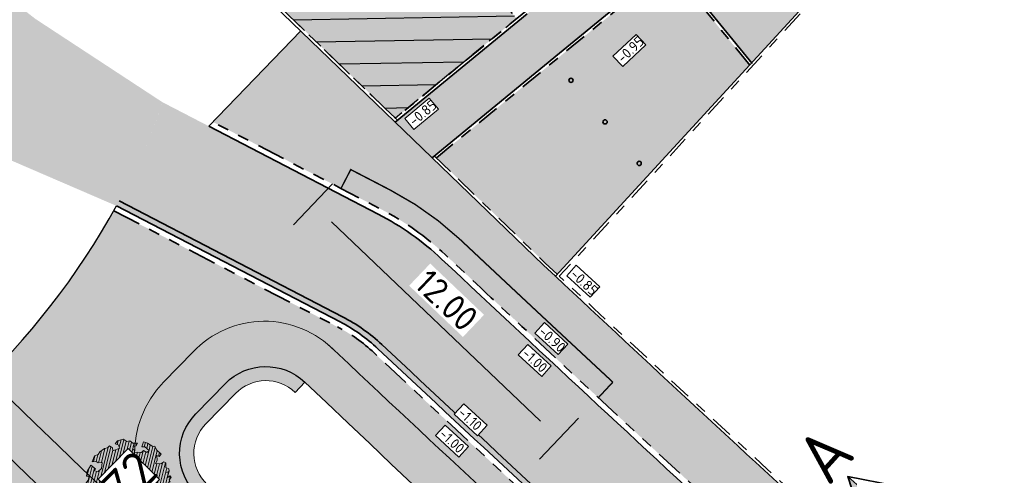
# Model space of a CAD drawing. Header units: metres. Extents: x 104013 to 108981, y 427946 to 428479.
# Tile 5 of 256: x 104365 to 104399, y 428241 to 428257. Entities that reach past the tile are written whole.
import ezdxf

# ---------------------------------------------------------------- set-up
doc = ezdxf.new("R2010")
doc.units = ezdxf.units.M
for name, pattern in [('DASHDOT', [1, 0.5, -0.25, 0, -0.25]), ('DASHED', [0.75, 0.5, -0.25]), ('VH-OPSLUITBAND', [10, 4, -2, 2, -2]), ('VH-TROTTOIRBAND', [15, 5, -2, 2, -2, 2, -2])]:
    doc.linetypes.add(name, pattern=pattern)
doc.layers.get('DefPoints').update_dxf_attribs({"color": 211, "lineweight": 18})
for name, color, linetype, true_color in [('_BUURTONTSLUITINGSWEG', 30, 'Continuous', 0xff7f00), ('_ERFTOEGANGSWEG', 2, 'Continuous', 0xffff00), ('N-WE-VH-RITTERTEGEL', 7, 'Continuous', 0xa5cd98), ('N-WE-VH-VERHARDING-AP_RIJBAAN-ELEMENT', 7, 'Continuous', 0x7f4f3f), ('N-WE-VH-VERHARDING-AP_VOETPAD (TEGELS)', 7, 'Continuous', 0xdbdbdb)]:
    doc.layers.add(name, color=color, linetype=linetype, true_color=true_color)
for name, color, linetype, lineweight in [('B-XX-AL-M', 10, 'Continuous', 18), ('N-WE-GR-BOOM-S (Alnus glutinosa)', 152, 'Continuous', 0), ('N-WE-GR-GRAS_NATUURLIJKE OEVER-V', 170, 'Continuous', 18), ('N-WE-GR-SOORTAANDUIDING-T25 (BOMEN)', 7, 'Continuous', 0), ('N-WE-GW-HOOGTE_AFWERKHOOGTE-T25', 7, 'Continuous', 0), ('N-WE-GW-WATERGANG-G', 90, 'Continuous', 18), ('N-WE-IE-MEUBILAIR_WEGMEUBILAIR_HUISVUIL_OPSTELPLAATS-S', 7, 'Continuous', 25), ('N-WE-KL-ET_KAST-S', 10, 'Continuous', 25), ('N-WE-VH-GOOT-G', 170, 'Continuous', 35), ('N-WE-VH-KANTOPSLUITING_OPSLUITBAND-G', 150, 'VH-OPSLUITBAND', 35), ('N-WE-VH-KANTOPSLUITING_TROTTOIRBAND-G', 210, 'VH-TROTTOIRBAND', 35), ('N-WE-VH-VERHARDING-G', 7, 'Continuous', 35), ('X-XX-AL-VERWIJZING_DOORSNEDE-S', 7, 'Continuous', 35)]:
    doc.layers.add(name, color=color, linetype=linetype, lineweight=lineweight)
doc.layers.add('N-WE-GR-GRAS_KRUIDENRIJK-V', color=7, linetype='Continuous', lineweight=18, true_color=0xa5cd98)
doc.layers.add('N-WE-VH-VERHARDING_HALFVERHARDING-V', color=7, linetype='Continuous', lineweight=18, true_color=0xd7aa8c)
doc.layers.add('N-XX-OG-WATER_SLOOT-GV', color=160, linetype='Continuous')
doc.styles.add('NLCS-ISO-M200-T25', font='NLCS-ISO.ttf', dxfattribs={"height": 0.5})
doc.styles.add('NLCS-ISO-M200-T35', font='NLCS-ISO.ttf', dxfattribs={"height": 0.7000000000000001})
doc.styles.add('NLCS-ISO-M500-T18', font='NLCS-ISO.ttf', dxfattribs={"height": 0.9})
doc.styles.add('NLCS-ISO-M500-T25', font='NLCS-ISO.ttf', dxfattribs={"height": 1.25})
doc.dimstyles.new('NLCS-M500-T18-PIJL_L2_H1', dxfattribs={"dimscale": 0.5, "dimtxt": 0.9, "dimasz": 1.8, "dimexe": 2, "dimexo": 2, "dimgap": 0.7, "dimtad": 1, "dimzin": 0, "dimdsep": 46, "dimtxsty": 'NLCS-ISO-M500-T18', "dimcen": 2.5, "dimdle": 2, "dimclrd": 256, "dimclre": 256, "dimclrt": 10, "dimadec": 1, "dimazin": 0, "dimtfac": 1, "dimtofl": 0, "dimtmove": 0, "dimatfit": 3, "dimfxl": 2, "dimfxlon": 1, "dimtfill": 1, "dimtfillclr": 256, "dimtolj": 1, "dimtzin": 0, "dimlwd": -1, "dimlwe": -1, "dimarcsym": 0})

# ---------------------------------------------------------------- blocks, each defined once
blk = doc.blocks.new('*U761')
at = {"linetype": 'DASHDOT', "ltscale": 0.1}
h = blk.add_hatch(color=256, dxfattribs=at)
h.paths.add_polyline_path([(9.441765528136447, 12.03374198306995), (9.642638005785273, 11.42106216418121), (9.701060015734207, 11.42887731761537), (9.88751229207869, 11.6399049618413)])
h.paths.add_polyline_path([(9.642638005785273, 11.42106216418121), (9.656580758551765, 11.37853546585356), (9.701060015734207, 11.42887731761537)])
h = blk.add_hatch(color=256, dxfattribs=at)
h.paths.add_polyline_path([(-0.6686201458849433, 0.5907555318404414), (-0.467747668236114, -0.0219242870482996), (-0.409325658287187, -0.01410913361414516), (-0.2228733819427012, 0.1969185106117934)])
h.paths.add_polyline_path([(-0.467747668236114, -0.0219242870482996), (-0.4538049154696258, -0.06445098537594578), (-0.409325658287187, -0.01410913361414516)])
at = {"linetype": 'DASHDOT', "ltscale": 0.8}
blk.add_line((-0.2309315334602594, -0.2613694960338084), (10.34131720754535, 11.70435594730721), dxfattribs=at)
for points in [[(10.3332590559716, 11.24606794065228), (9.441765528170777, 12.03374198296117), (9.656580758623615, 11.37853546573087)], [(10.3332590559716, 11.24606794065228), (9.441765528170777, 12.03374198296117), (10.11844382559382, 11.90127445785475)], [(9.656580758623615, 11.37853546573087), (10.11844382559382, 11.90127445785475)], [(0.2228733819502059, -0.1969185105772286), (-0.6686201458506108, 0.5907555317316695), (-0.4538049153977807, -0.06445098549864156)], [(0.2228733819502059, -0.1969185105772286), (-0.6686201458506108, 0.5907555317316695), (0.008058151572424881, 0.4582880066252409)], [(-0.4538049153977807, -0.06445098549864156), (0.008058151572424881, 0.4582880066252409)]]:
    blk.add_lwpolyline(points)
at = {"linetype": 'DASHDOT', "ltscale": 0.1, "style": 'NLCS-ISO-M200-T35'}
for p in [(9.171153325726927, 11.88592353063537), (-0.9392323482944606, 0.4429370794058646)]:
    blk.add_text('A', height=0.7, rotation=47.86408635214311, dxfattribs=at).set_placement(p)
blk = doc.blocks.new('SGR-BOOM_06')
h = blk.add_hatch()
h.set_pattern_fill('ANSI31', color=256, scale=0.1)
h.set_pattern_definition([(45, (0, 0), (-0.2245064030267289, 0.2245064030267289), [])])
h.paths.add_polyline_path([(4.667437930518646, 1.425137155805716), (4.711079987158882, 1.886434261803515), (4.499534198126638, 1.969671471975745), (4.163754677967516, 2.63975395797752), (3.828442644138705, 3.012677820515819), (3.373874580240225, 2.603955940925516), (3.662895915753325, 2.430909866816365), (3.914056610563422, 1.801765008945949), (3.537384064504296, 1.718488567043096), (3.327180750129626, 2.136095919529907), (2.991451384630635, 2.054186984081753), (2.657064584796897, 2.305283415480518), (2.238064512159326, 2.514066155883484), (2.446864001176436, 2.681947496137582), (2.321287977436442, 2.931693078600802), (2.530081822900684, 3.184190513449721), (2.865825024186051, 3.05865353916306), (3.159240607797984, 3.226540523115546), (2.69792684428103, 3.519936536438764), (2.530031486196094, 3.938911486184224), (2.197017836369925, 4.064448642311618), (1.94450365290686, 4.524361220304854), (1.273022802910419, 4.692183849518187), (0.8554126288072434, 4.524288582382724), (1.107912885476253, 4.273186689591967), (1.064270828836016, 3.811889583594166), (0.2276521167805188, 3.979701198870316), (0.3518243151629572, 4.315444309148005), (0.1839317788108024, 4.692111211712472), (-0.1504327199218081, 4.608837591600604), (-0.4861730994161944, 4.692066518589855), (-1.154910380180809, 4.649713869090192), (-1.49063410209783, 4.483188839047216), (-1.95193375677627, 4.56504461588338), (-2.538756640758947, 4.105076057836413), (-2.119756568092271, 3.896293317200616), (-1.994180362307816, 3.643818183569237), (-1.575180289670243, 3.43503544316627), (-1.994130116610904, 2.890461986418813), (-2.538667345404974, 2.766231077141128), (-2.915367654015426, 3.099211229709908), (-2.619546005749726, 3.216664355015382), (-2.873110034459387, 3.855299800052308), (-3.627802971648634, 3.4348985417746), (-4.004453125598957, 3.015887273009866), (-3.794266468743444, 2.84803387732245), (-4.004419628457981, 2.513649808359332), (-4.42475935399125, 2.345754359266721), (-4.716801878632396, 2.053672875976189), (-5.01017267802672, 1.214316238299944), (-3.88011881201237, 0.9209648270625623), (-3.712226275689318, 0.5442979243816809), (-4.004271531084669, 0.2931597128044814), (-4.506508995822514, 0.2931262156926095), (-4.602327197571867, 0.5555981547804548), (-5.093368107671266, 0.3763383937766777), (-4.757596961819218, -0.1681847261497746), (-4.925450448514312, -0.3770066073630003), (-4.716628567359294, -0.5448600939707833), (-4.88446521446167, -1.006165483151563), (-4.532341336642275, -1.182198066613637), (-4.716561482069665, -1.550699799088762), (-4.424496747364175, -1.591623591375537), (-4.292786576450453, -1.70719043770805), (-4.61907625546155, -2.106831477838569), (-3.920821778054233, -2.682045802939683), (-3.668355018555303, -2.430910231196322), (-3.459575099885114, -1.969602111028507), (-3.627456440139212, -1.760802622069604), (-3.418684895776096, -1.173935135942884), (-3.123882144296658, -1.341782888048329), (-2.788119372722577, -1.760746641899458), (-2.496040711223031, -2.010481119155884), (-2.788049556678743, -2.807529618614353), (-3.418567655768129, -2.931766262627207), (-3.668290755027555, -3.394441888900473), (-3.332530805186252, -3.771097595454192), (-2.831649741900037, -3.896623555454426), (-2.768861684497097, -4.022178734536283), (-2.70607362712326, -4.147733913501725), (-2.328058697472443, -3.728722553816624), (-1.825821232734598, -3.728689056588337), (-1.574691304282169, -3.89653972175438), (-1.698860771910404, -4.273226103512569), (-1.6988383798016, -4.608960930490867), (-1.154284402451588, -4.735848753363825), (-0.6097418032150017, -4.692139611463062), (-0.4855303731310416, -4.944614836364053), (-0.2330665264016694, -4.64980644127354), (0.1012924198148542, -4.483281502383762), (-0.05880460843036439, -4.006538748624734), (0.2691206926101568, -3.89641674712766), (0.7727313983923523, -4.023307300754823), (0.8560217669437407, -4.608790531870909), (1.149445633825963, -4.565098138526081), (1.441519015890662, -4.735675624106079), (2.070647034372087, -4.232031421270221), (2.365446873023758, -4.356206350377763), (2.321760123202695, -4.14739857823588), (2.657483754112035, -3.979508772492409), (2.406348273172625, -3.728406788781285), (2.112915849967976, -3.643810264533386), (2.574182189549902, -3.226158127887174), (2.615108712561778, -2.97503666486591), (3.159645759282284, -2.848076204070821), (3.537702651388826, -3.058226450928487), (3.787439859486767, -2.807091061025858), (3.770391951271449, -2.632754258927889), (4.123163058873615, -2.632730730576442), (4.123146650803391, -2.386717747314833), (4.458873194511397, -2.262500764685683), (4.458859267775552, -2.05369007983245), (4.082181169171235, -2.053715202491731), (4.543444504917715, -1.591025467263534), (4.250006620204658, -1.424542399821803), (4.626693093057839, -1.550076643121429), (4.752232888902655, -1.256641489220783), (4.54339981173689, -0.9209205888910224), (4.835431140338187, -0.4609716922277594), (4.667549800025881, -0.252172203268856), (4.249928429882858, -0.2522000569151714), (3.746303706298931, 0.08486595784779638), (4.082024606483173, 0.2936990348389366), (4.375415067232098, 0.8382641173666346), (4.543299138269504, 0.5885213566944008), (4.876296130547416, 0.7127381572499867)])
h.paths.add_polyline_path([(0.1499999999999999, 0, -1), (-0.1499999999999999, 0, -1)], flags=16)
at = {"linetype": 'Continuous', "flags": 128}
blk.add_lwpolyline([(2.697926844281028, 3.519936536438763), (2.530031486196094, 3.938911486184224), (2.197017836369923, 4.064448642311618), (1.94450365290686, 4.524361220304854), (1.273022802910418, 4.692183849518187), (0.8554126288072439, 4.524288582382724), (1.107912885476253, 4.273186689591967), (1.064270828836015, 3.811889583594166), (0.2276521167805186, 3.979701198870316), (0.3518243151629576, 4.315444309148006), (0.1839317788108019, 4.692111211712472), (-0.1504327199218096, 4.608837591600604), (-0.4861730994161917, 4.692066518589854), (-1.154910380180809, 4.649713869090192), (-1.490634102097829, 4.483188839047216), (-1.95193375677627, 4.56504461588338), (-2.538756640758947, 4.105076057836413), (-2.119756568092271, 3.896293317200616), (-1.994180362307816, 3.643818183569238), (-1.575180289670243, 3.435035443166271), (-1.994130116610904, 2.890461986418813), (-2.538667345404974, 2.766231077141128), (-2.915367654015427, 3.099211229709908), (-2.619546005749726, 3.216664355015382), (-2.873110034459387, 3.855299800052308), (-3.627802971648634, 3.434898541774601), (-4.004453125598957, 3.015887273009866), (-3.794266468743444, 2.84803387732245), (-4.004419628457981, 2.513649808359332), (-4.424759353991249, 2.345754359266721), (-4.716801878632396, 2.05367287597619), (-5.01017267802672, 1.214316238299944), (-3.88011881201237, 0.9209648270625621), (-3.712226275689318, 0.5442979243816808), (-4.004271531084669, 0.2931597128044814), (-4.506508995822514, 0.2931262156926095), (-4.602327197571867, 0.5555981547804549), (-5.093368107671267, 0.3763383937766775), (-4.757596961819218, -0.1681847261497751), (-4.925450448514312, -0.3770066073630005), (-4.716628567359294, -0.544860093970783), (-4.88446521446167, -1.006165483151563), (-4.532341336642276, -1.182198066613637), (-4.716561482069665, -1.550699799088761), (-4.424496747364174, -1.591623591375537), (-4.292786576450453, -1.70719043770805), (-4.61907625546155, -2.106831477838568), (-3.920821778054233, -2.682045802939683), (-3.668355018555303, -2.430910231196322), (-3.459575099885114, -1.969602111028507), (-3.627456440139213, -1.760802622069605), (-3.418684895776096, -1.173935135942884), (-3.123882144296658, -1.341782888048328), (-2.788119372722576, -1.760746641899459), (-2.496040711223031, -2.010481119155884), (-2.788049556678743, -2.807529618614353), (-3.418567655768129, -2.931766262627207), (-3.668290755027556, -3.394441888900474), (-3.332530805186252, -3.771097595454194), (-2.831649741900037, -3.896623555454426), (-2.768861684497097, -4.022178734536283), (-2.70607362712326, -4.147733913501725), (-2.328058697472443, -3.728722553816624), (-1.825821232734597, -3.728689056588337), (-1.574691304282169, -3.89653972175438), (-1.698860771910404, -4.27322610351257), (-1.6988383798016, -4.608960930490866), (-1.154284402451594, -4.735848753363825), (-0.6097418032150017, -4.692139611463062), (-0.4855303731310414, -4.944614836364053), (-0.2330665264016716, -4.64980644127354), (0.1012924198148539, -4.483281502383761), (-0.05880460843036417, -4.006538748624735), (0.2691206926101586, -3.89641674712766), (0.7727313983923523, -4.023307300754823), (0.8560217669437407, -4.608790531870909), (1.149445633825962, -4.565098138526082), (1.441519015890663, -4.735675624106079), (2.070647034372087, -4.232031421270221), (2.365446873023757, -4.356206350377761), (2.321760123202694, -4.14739857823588), (2.657483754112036, -3.979508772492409), (2.406348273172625, -3.728406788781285), (2.112915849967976, -3.643810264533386), (2.574182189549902, -3.226158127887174), (2.615108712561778, -2.975036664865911), (3.159645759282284, -2.848076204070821), (3.537702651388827, -3.058226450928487), (3.787439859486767, -2.807091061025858), (3.770391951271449, -2.632754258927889), (4.123163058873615, -2.632730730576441), (4.123146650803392, -2.386717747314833), (4.458873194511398, -2.262500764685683), (4.458859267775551, -2.05369007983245), (4.082181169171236, -2.05371520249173), (4.543444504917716, -1.591025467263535), (4.250006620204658, -1.424542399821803), (4.626693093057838, -1.550076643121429), (4.752232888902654, -1.256641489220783), (4.54339981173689, -0.9209205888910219), (4.835431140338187, -0.4609716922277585), (4.667549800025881, -0.2521722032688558), (4.249928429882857, -0.2522000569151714), (3.746303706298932, 0.08486595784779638), (4.082024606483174, 0.2936990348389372), (4.375415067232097, 0.8382641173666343), (4.543299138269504, 0.5885213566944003), (4.876296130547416, 0.7127381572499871), (4.667437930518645, 1.425137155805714), (4.711079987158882, 1.886434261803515), (4.499534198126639, 1.969671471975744), (4.163754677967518, 2.639753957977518), (3.828442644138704, 3.012677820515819), (3.373874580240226, 2.603955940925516), (3.662895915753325, 2.430909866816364), (3.914056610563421, 1.801765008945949), (3.537384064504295, 1.718488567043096), (3.327180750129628, 2.136095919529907), (2.991451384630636, 2.054186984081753), (2.657064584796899, 2.305283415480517), (2.238064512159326, 2.514066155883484), (2.446864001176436, 2.681947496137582), (2.321287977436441, 2.931693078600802), (2.530081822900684, 3.184190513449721), (2.865825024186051, 3.05865353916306), (3.159240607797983, 3.226540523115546)], close=True, dxfattribs=at)
blk.add_circle((0, 0), 0.15)
blk = doc.blocks.new('N-SIE-CONTAINER_HUISVUIL_OPSTELPLAATS')
h = blk.add_hatch(color=256)
h.dxf.hatch_style = 1
h.paths.add_polyline_path([(0.2700000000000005, 0.4487500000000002), (0.2900000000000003, 0.4437500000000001), (0.2975000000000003, 0.4737500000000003), (0.2975000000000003, 0.5037499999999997), (0.2725000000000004, 0.5037500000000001), (0.2525000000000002, 0.4962500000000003), (0.2475000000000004, 0.4812500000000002), (0.2675000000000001, 0.4787500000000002), (-0.3641666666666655, 0.4787499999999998), (-0.3074999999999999, 0.4687499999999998), (-0.2149999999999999, -0.5337500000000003), (0.07750000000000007, -0.5037500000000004), (0.1200000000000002, -0.5687500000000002), (0.1625, -0.59875), (0.2175000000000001, -0.58125), (0.2425000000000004, -0.5137500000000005), (0.24, -0.4537500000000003), (0.1950000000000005, -0.41625)])
blk = doc.blocks.new('*D2853')
at = {"layer": 'B-XX-AL-M', "transparency": 16777216}
for p, q in [((104375.7398705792, 428251.2161453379), (104374.3598638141, 428249.7685330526)), ((104375.701292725, 428249.871336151), (104383.0841153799, 428242.8333016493)), ((104384.4255442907, 428242.9361047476), (104383.0455375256, 428241.4884924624))]:
    blk.add_line(p, q, dxfattribs=at)
for points in [[(104375.8047932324, 428249.9799070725), (104375.5977922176, 428249.7627652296), (104375.0498671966, 428250.4923391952)], [(104383.1876158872, 428242.9418725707), (104382.9806148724, 428242.7247307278), (104383.7355409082, 428242.212298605)]]:
    blk.add_solid(points, dxfattribs=at)
at = {"layer": 'DefPoints', "color": 0, "transparency": 16777216}
for p in [(104377.1249504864, 428252.6690792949), (104385.8106241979, 428244.3890387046), (104383.7355409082, 428242.212298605)]:
    blk.add_point(p, dxfattribs=at)
at = {"layer": 'B-XX-AL-M', "color": 10, "transparency": 16777216, "insert": (104379.7655573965, 428247.1021466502), "char_height": 0.9, "attachment_point": 5, "rotation": 316.3696233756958, "style": 'NLCS-ISO-M500-T18', "bg_fill": 3, "box_fill_scale": 1.1, "bg_fill_color": 256, "bg_fill_true_color": 13158600, "bg_fill_transparency": 0}
blk.add_mtext('\\A1;12.00', dxfattribs=at)

msp = doc.modelspace()

# ---------------------------------------------------------------- hatches: boundary and pattern name
at = {"layer": '_BUURTONTSLUITINGSWEG'}
h = msp.add_hatch(color=256, dxfattribs=at)
h.dxf.hatch_style = 1
edge = h.paths.add_edge_path()
edge.add_line((104363.341, 428252.492), (104359.4821235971, 428254.9037977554))
edge.add_line((104359.4821235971, 428254.9037977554), (104360.3155, 428256.4455))
edge.add_line((104360.3155, 428256.4455), (104360.837, 428257.858))
edge.add_line((104360.837, 428257.858), (104361.089, 428259.032))
edge.add_line((104361.089, 428259.032), (104361.2135, 428260.5505))
edge.add_line((104361.2135, 428260.5505), (104361.17, 428262.35))
edge.add_line((104361.17, 428262.35), (104361.793, 428262.366))
edge.add_line((104361.793, 428262.366), (104361.969, 428261.648))
edge.add_line((104361.969, 428261.648), (104362.512, 428260.182))
edge.add_line((104362.512, 428260.182), (104363.353, 428258.831))
edge.add_line((104363.353, 428258.831), (104364.411, 428257.687))
edge.add_line((104364.411, 428257.687), (104365.2355, 428257.0455))
edge.add_line((104365.2355, 428257.0455), (104369.724, 428254.102))
edge.add_arc((104351.4942982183, 428259.9055188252), 19.1312011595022, 330.3171272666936, 342.3408598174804, ccw=False)
edge.add_line((104368.115095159, 428250.431767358), (104363.341, 428252.492))
h = msp.add_hatch(color=256, dxfattribs=at)
h.dxf.hatch_style = 1
edge = h.paths.add_edge_path()
edge.add_arc((104372.7463239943, 428241.2686277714), 9.99999999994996, 46.80964285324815, 63.0811105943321)
edge.add_line((104377.2736109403, 428250.1851109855), (104377.2737918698, 428250.1854596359))
edge.add_line((104377.2737918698, 428250.1854596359), (104371.3643410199, 428253.2521262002))
edge.add_line((104371.3643410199, 428253.2521262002), (104369.724, 428254.102))
edge.add_arc((104352.0770398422, 428259.6855988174), 18.50923495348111, 330.0144187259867, 342.4423316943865, ccw=False)
edge.add_line((104368.1088359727, 428250.4350155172), (104371.6030234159, 428248.6217323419))
edge.add_line((104371.6030234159, 428248.6217323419), (104376.0003818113, 428246.3397551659))
edge.add_arc((104373.2366984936, 428241.0141514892), 6.000000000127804, 46.828983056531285, 62.57327244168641, ccw=False)
edge.add_arc((105450.9234145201, 429389.797910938), 1569.154844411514, 226.8289830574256, 227.4739712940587)
edge.add_line((104390.2923115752, 428233.3773173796), (104392.8419276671, 428236.2629859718))
edge.add_arc((105450.9234142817, 429389.7979106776), 1565.304844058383, 226.8096428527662, 227.4713539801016, ccw=False)
edge = h.paths.add_edge_path()
edge.add_line((104392.8419276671, 428236.2629859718), (104390.2923115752, 428233.3773173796))
edge.add_arc((105450.9234145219, 429389.7979109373), 1569.154844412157, 227.4739712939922, 227.916381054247)
edge.add_arc((105113.7162214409, 429019.9447252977), 1068.663356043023, 228.0441584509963, 228.9791534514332)
edge.add_line((104412.316575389, 428213.6693969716), (104413.0714050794, 428213.01337143))
edge.add_line((104413.0714050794, 428213.01337143), (104415.5955699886, 428215.9204475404))
edge.add_line((104415.5955699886, 428215.9204475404), (104414.840793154, 428216.5764293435))
edge.add_arc((105113.7162214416, 429019.9447252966), 1064.813356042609, 228.0443893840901, 228.9789632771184, ccw=False)
edge.add_arc((105450.9234142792, 429389.7979106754), 1565.304844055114, 227.4713539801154, 227.9162238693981, ccw=False)
at = {"layer": '_ERFTOEGANGSWEG'}
h = msp.add_hatch(color=256, dxfattribs=at)
h.dxf.hatch_style = 1
edge = h.paths.add_edge_path()
edge.add_line((104436.3450633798, 428262.9079159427), (104453.8617258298, 428278.0132625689))
edge.add_line((104453.8617258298, 428278.0132625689), (104455.17456493, 428280.2020775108))
edge.add_arc((104456.0330420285, 428279.6892256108), 1.000000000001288, 74.195173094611, 149.1460192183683, ccw=False)
edge.add_line((104456.305403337, 428280.6514206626), (104461.1157569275, 428279.289790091))
edge.add_arc((104460.843395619, 428278.3275950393), 0.99999999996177, 37.437089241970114, 74.19517309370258, ccw=False)
edge.add_line((104461.6374169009, 428278.9354849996), (104463.4384685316, 428276.5829649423))
edge.add_line((104463.4384685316, 428276.5829649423), (104471.5484111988, 428265.9898189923))
edge.add_line((104471.5484111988, 428265.9898189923), (104476.2331367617, 428269.5763697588))
edge.add_line((104476.2331367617, 428269.5763697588), (104466.3853194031, 428282.4395145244))
edge.add_line((104466.3853194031, 428282.4395145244), (104465.7996617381, 428283.133351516))
edge.add_arc((104504.0079192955, 428315.3843833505), 49.99999999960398, 217.4370892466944, 220.1672227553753, ccw=False)
edge.add_line((104464.3068552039, 428284.9898853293), (104463.7598348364, 428285.704399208))
edge.add_line((104463.7598348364, 428285.704399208), (104455.0482441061, 428297.0834133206))
edge.add_line((104455.0482441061, 428297.0834133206), (104441.1043317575, 428290.7954400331))
edge.add_line((104441.1043317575, 428290.7954400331), (104418.0673779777, 428286.3374155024))
edge.add_line((104418.0673779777, 428286.3374155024), (104386.5149176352, 428260.4308904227))
edge.add_line((104386.5149176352, 428260.4308904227), (104387.8882502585, 428258.7456422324))
edge.add_line((104387.8882502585, 428258.7456422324), (104389.737738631, 428256.4760923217))
edge.add_line((104389.737738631, 428256.4760923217), (104390.5393215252, 428255.4924514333))
edge.add_line((104390.5393215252, 428255.4924514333), (104393.2996709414, 428258.4970505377))
edge.add_line((104393.2996709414, 428258.4970505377), (104419.0484094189, 428279.6383603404))
edge.add_line((104419.0484094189, 428279.6383603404), (104435.2138626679, 428263.5598075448))
edge.add_line((104435.2138626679, 428263.5598075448), (104436.3450633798, 428262.9079159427))
edge = h.paths.add_edge_path(flags=16)
edge.add_line((104435.8264012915, 428264.3609792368), (104419.1125894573, 428280.9849428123))
edge.add_line((104419.1125894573, 428280.9849428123), (104392.6107995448, 428259.225331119))
edge.add_line((104392.6107995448, 428259.225331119), (104390.9264188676, 428257.3919079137))
edge.add_line((104390.9264188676, 428257.3919079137), (104388.3186268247, 428260.5919897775))
edge.add_line((104388.3186268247, 428260.5919897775), (104418.5061260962, 428285.4037682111))
edge.add_line((104418.5061260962, 428285.4037682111), (104441.4089668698, 428289.835839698))
edge.add_line((104441.4089668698, 428289.835839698), (104454.7363396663, 428295.8457859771))
edge.add_line((104454.7363396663, 428295.8457859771), (104457.3186609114, 428292.4727774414))
edge.add_line((104457.3186609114, 428292.4727774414), (104463.5128339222, 428284.3819953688))
edge.add_arc((104504.0079192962, 428315.3843833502), 50.99999999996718, 217.4370892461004, 220.1672227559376)
edge.add_line((104465.0354965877, 428282.4883308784), (104465.6057837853, 428281.8127034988))
edge.add_line((104465.6057837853, 428281.8127034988), (104474.8314156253, 428269.7622527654))
edge.add_line((104474.8314156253, 428269.7622527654), (104471.7347050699, 428267.3915179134))
edge.add_line((104471.7347050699, 428267.3915179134), (104464.2324898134, 428277.1908549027))
edge.add_line((104464.2324898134, 428277.1908549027), (104462.0274959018, 428280.071001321))
edge.add_line((104462.0274959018, 428280.071001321), (104455.1024392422, 428282.0312249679))
edge.add_line((104455.1024392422, 428282.0312249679), (104452.244931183, 428277.2479625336))
edge.add_line((104452.244931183, 428277.2479625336), (104436.6893001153, 428263.8637054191))
edge.add_line((104436.6893001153, 428263.8637054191), (104435.8264012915, 428264.3609792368))
edge = h.paths.add_edge_path(flags=0)
edge.add_line((104437.2079769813, 428271.8848325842), (104434.888187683, 428272.3068088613))
edge.add_arc((104435.0744510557, 428273.2893087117), 0.9999999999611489, 225.1544168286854, 259.2652013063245, ccw=False)
edge.add_line((104434.3692525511, 428272.58029879), (104427.6909724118, 428279.2226785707))
edge.add_arc((104428.3961709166, 428279.9316884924), 1.000000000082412, 168.7500973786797, 225.1544168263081, ccw=False)
edge.add_line((104427.4153853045, 428280.1267771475), (104427.7212193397, 428281.6643223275))
edge.add_arc((104428.7020049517, 428281.4692336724), 0.9999999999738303, 100.95228689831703, 168.7500973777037, ccw=False)
edge.add_line((104428.5120134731, 428282.4510194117), (104449.8794907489, 428286.5859731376))
edge.add_arc((104450.0694822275, 428285.6041873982), 0.9999999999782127, -25.35181979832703, 100.95228689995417, ccw=False)
edge.add_line((104450.9731778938, 428285.1760120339), (104449.6508231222, 428282.3850848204))
edge.add_arc((104448.7471274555, 428282.8132601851), 1.000000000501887, 310.70910957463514, 334.6481801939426, ccw=False)
edge.add_line((104449.3993463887, 428282.0552295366), (104437.8601959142, 428272.126801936))
edge.add_arc((104437.2079769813, 428272.8848325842), 0.9999999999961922, 269.99999999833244, 310.7091095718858, ccw=False)
at = {"layer": 'N-WE-GR-GRAS_KRUIDENRIJK-V'}
h = msp.add_hatch(color=256, dxfattribs=at)
h.dxf.hatch_style = 1
h.paths.add_polyline_path([(104372.3582804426, 428269.1755766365), (104371.791182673, 428268.709952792, -0.03729897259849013), (104372.3005479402, 428262.1812159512, -0.02580257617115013), (104372.1668499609, 428260.1684104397, 0.2342933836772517), (104372.7335276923, 428258.5784031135), (104377.9561109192, 428253.5329684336), (104382.2396013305, 428257.0499794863)])
h = msp.add_hatch(color=256, dxfattribs=at)
h.dxf.hatch_style = 1
edge = h.paths.add_edge_path()
edge.add_arc((104373.2366984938, 428241.0141514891), 5.800000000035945, 46.82898305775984, 62.57327244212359)
edge.add_line((104375.9082590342, 428246.1622350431), (104368.0113809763, 428250.2602625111))
edge.add_arc((104344.5646627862, 428263.4504097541), 26.90220396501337, 314.8520581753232, 330.639706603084, ccw=False)
edge.add_arc((105113.7162214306, 429019.9447252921), 1079.013356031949, 225.9533028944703, 233.8685480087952)
edge.add_line((104477.4869942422, 428148.4619698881), (104479.8503702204, 428150.4867124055))
edge.add_arc((104476.076863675, 428154.8913291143), 5.799999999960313, 310.5871998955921, 413.6057078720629)
edge.add_arc((105113.7162214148, 429019.9447252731), 1068.863356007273, 229.2308492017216, 233.6057078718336, ccw=False)
edge.add_arc((105113.7131756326, 429019.9412296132), 1068.858719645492, 228.0441306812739, 229.2308504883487, ccw=False)
edge.add_arc((105450.9912384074, 429389.8715983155), 1569.454989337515, 226.8290177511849, 227.9163463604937, ccw=False)
edge = h.paths.add_edge_path(flags=16)
edge.add_arc((104372.3336519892, 428241.6882637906), 1.999999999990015, 135.6742010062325, 226.3900037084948, ccw=False)
edge.add_line((104370.9028956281, 428243.0857387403), (104371.9510837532, 428244.1588898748))
edge.add_arc((104373.3818401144, 428242.761414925), 2.000000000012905, 46.39100407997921, 135.6742010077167, ccw=False)
edge.add_arc((105113.7162214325, 429019.944725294), 1071.363356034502, 226.3910040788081, 233.5858178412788)
edge.add_arc((104476.5483053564, 428156.1589064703), 1.999999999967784, -49.41280010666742, 53.585817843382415, ccw=False)
edge.add_line((104477.8495145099, 428154.6400731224), (104476.6804758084, 428153.6385387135))
edge.add_arc((104475.3792666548, 428155.1573720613), 2.000000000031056, 233.5673608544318, 310.5871998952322, ccw=False)
edge.add_arc((105113.7162214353, 429019.9447252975), 1076.863356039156, 226.3900037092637, 233.56736085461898, ccw=False)
h = msp.add_hatch(color=256, dxfattribs=at)
h.dxf.hatch_style = 1
edge = h.paths.add_edge_path()
edge.add_arc((104344.5646627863, 428263.4504097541), 26.90220396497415, 295.60507172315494, 311.6534256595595, ccw=False)
edge.add_line((104356.1908692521, 428239.1901562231), (104359.0227445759, 428233.0042938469))
edge.add_arc((104364.4931170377, 428234.9317338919), 5.799999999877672, 199.4094835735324, 222.01503300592)
edge.add_arc((105450.9234144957, 429389.7979109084), 1591.35484437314, 226.7316953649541, 227.9172708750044)
edge.add_arc((105113.7162041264, 429019.9447056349), 1090.863329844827, 228.042856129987, 229.2308491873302)
edge.add_arc((105111.6248389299, 429021.6469501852), 1090.790161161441, 229.3724342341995, 233.6226808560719)
edge.add_arc((104468.1284485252, 428148.0817929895), 5.799999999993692, 233.4813156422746, 310.5871998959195)
edge.add_line((104471.9019550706, 428143.6771762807), (104476.3367765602, 428147.4765597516))
edge.add_arc((105110.0845238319, 429015.9217576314), 1075.096864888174, 225.9395888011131, 233.8799071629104, ccw=False)
edge = h.paths.add_edge_path(flags=16)
edge.add_arc((105113.71622143, 429019.944725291), 1082.663356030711, 226.3835360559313, 233.4480644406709)
edge.add_arc((104467.7436629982, 428148.6158266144), 2.000000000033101, -49.41280010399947, 53.448064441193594, ccw=False)
edge.add_line((104469.0448721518, 428147.0969932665), (104467.8764771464, 428146.0960103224))
edge.add_arc((104466.5752679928, 428147.6148436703), 2.000000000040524, 233.42999970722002, 310.58719989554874, ccw=False)
edge.add_arc((105113.7162214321, 429019.9447252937), 1088.163356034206, 226.3825564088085, 233.4299997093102, ccw=False)
edge.add_arc((104364.43730872, 428233.6038660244), 1.999999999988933, 135.6742010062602, 226.3825564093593, ccw=False)
edge.add_line((104363.0065523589, 428235.0013409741), (104364.0547387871, 428236.0744903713))
edge.add_arc((104365.4854951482, 428234.6770154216), 1.999999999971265, 46.383536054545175, 135.6742010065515, ccw=False)
at = {"layer": 'N-WE-GR-GRAS_NATUURLIJKE OEVER-V'}
h = msp.add_hatch(color=256, dxfattribs=at)
h.dxf.hatch_style = 1
h.paths.add_polyline_path([(104372.3087728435, 428243.8095211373, -0.4105540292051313), (104374.4164399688, 428243.8475102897), (104374.761306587, 428244.2095420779, 0.4105540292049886), (104371.9510837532, 428244.1588898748), (104370.9028956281, 428243.0857387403, 0.4178774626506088), (104370.9541602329, 428240.2401607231, 0.01534244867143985), (104420.1687481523, 428196.156773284), (104420.5672033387, 428196.4749244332, -0.01536565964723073), (104371.2990331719, 428240.60218649, -0.4178774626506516), (104371.2605847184, 428242.7363700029)])
at = {"layer": 'N-WE-VH-RITTERTEGEL'}
h = msp.add_hatch(color=256, dxfattribs=at)
h.dxf.hatch_style = 1
h.paths.add_polyline_path([(104390.4709601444, 428255.4180410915), (104387.6379052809, 428258.8945481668), (104379.4041061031, 428252.134088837), (104380.1692600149, 428251.3948887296), (104383.2530464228, 428248.415703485), (104383.675490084, 428248.0212734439)])
at = {"layer": 'N-WE-VH-VERHARDING-AP_RIJBAAN-ELEMENT'}
h = msp.add_hatch(color=256, dxfattribs=at)
h.dxf.hatch_style = 1
edge = h.paths.add_edge_path(flags=16)
edge.add_line((104435.9489090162, 428264.5212135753), (104419.3015432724, 428281.0790882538))
edge.add_line((104419.3015432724, 428281.0790882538), (104392.6107995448, 428259.225331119))
edge.add_line((104392.6107995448, 428259.225331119), (104390.9264188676, 428257.3919079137))
edge.add_line((104390.9264188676, 428257.3919079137), (104388.3059468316, 428260.6075496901))
edge.add_line((104388.3059468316, 428260.6075496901), (104418.7300129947, 428285.2433835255))
edge.add_line((104418.7300129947, 428285.2433835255), (104441.4698938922, 428289.6439196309))
edge.add_line((104441.4698938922, 428289.6439196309), (104454.6739587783, 428295.5982605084))
edge.add_line((104454.6739587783, 428295.5982605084), (104457.1598566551, 428292.3511994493))
edge.add_line((104457.1598566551, 428292.3511994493), (104463.3540296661, 428284.2604173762))
edge.add_arc((104504.007919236, 428315.3843833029), 51.19999992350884, 217.4370892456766, 220.1672227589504)
edge.add_line((104464.8826635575, 428282.359326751), (104465.4529507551, 428281.6836993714))
edge.add_line((104465.4529507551, 428281.6836993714), (104474.5510319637, 428269.7994808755))
edge.add_line((104474.5510319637, 428269.7994808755), (104471.7719327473, 428267.671898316))
edge.add_line((104471.7719327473, 428267.671898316), (104464.3912940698, 428277.3124328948))
edge.add_line((104464.3912940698, 428277.3124328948), (104462.1459059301, 428280.2453419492))
edge.add_line((104462.1459059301, 428280.2453419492), (104455.0093789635, 428282.2654249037))
edge.add_line((104455.0093789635, 428282.2654249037), (104452.8840425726, 428278.7077650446))
edge.add_line((104452.8840425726, 428278.7077650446), (104436.2072131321, 428264.3723573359))
edge.add_line((104436.2072131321, 428264.3723573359), (104435.9489090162, 428264.5212135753))
edge = h.paths.add_edge_path(flags=0)
edge.add_line((104437.64991177, 428271.7832382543), (104434.888187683, 428272.3068088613))
edge.add_arc((104435.0744510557, 428273.2893087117), 0.9999999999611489, 225.1544168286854, 259.2652013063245, ccw=False)
edge.add_line((104434.3692525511, 428272.58029879), (104427.6909724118, 428279.2226785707))
edge.add_arc((104428.3961709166, 428279.9316884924), 1.000000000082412, 168.7500973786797, 225.1544168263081, ccw=False)
edge.add_line((104427.4153853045, 428280.1267771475), (104427.7212193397, 428281.6643223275))
edge.add_arc((104428.7020049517, 428281.4692336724), 0.9999999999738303, 100.95228689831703, 168.7500973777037, ccw=False)
edge.add_line((104428.5120134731, 428282.4510194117), (104449.8794907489, 428286.5859731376))
edge.add_arc((104450.0694822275, 428285.6041873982), 0.9999999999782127, -25.35181979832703, 100.95228689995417, ccw=False)
edge.add_line((104450.9731778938, 428285.1760120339), (104449.1232080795, 428281.2715143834))
edge.add_arc((104448.2195124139, 428281.6996897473), 0.9999999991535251, 310.7091095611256, 334.6481802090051, ccw=False)
edge.add_line((104448.8717313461, 428280.9416590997), (104438.4883940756, 428272.0077074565))
edge.add_arc((104437.8361751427, 428272.7657381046), 1.000000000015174, 259.2652013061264, 310.7091095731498, ccw=False)
edge = h.paths.add_edge_path()
edge.add_arc((104453.0557379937, 428278.6051946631), 0.9999999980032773, 310.7091095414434, 329.1460192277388)
edge.add_line((104453.9142150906, 428278.0923427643), (104455.17456493, 428280.2020775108))
edge.add_arc((104456.0330420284, 428279.689225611), 0.9999999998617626, 74.19517308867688, 149.1460192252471, ccw=False)
edge.add_line((104456.305403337, 428280.6514206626), (104461.1157569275, 428279.289790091))
edge.add_arc((104460.8433956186, 428278.3275950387), 1.000000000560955, 37.437089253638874, 74.1951730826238, ccw=False)
edge.add_line((104461.6374169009, 428278.9354849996), (104463.4384685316, 428276.5829649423))
edge.add_line((104463.4384685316, 428276.5829649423), (104471.5484111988, 428265.9898189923))
edge.add_line((104471.5484111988, 428265.9898189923), (104476.2331367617, 428269.5763697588))
edge.add_line((104476.2331367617, 428269.5763697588), (104466.3853194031, 428282.4395145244))
edge.add_line((104466.3853194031, 428282.4395145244), (104465.7996617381, 428283.133351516))
edge.add_arc((104504.007919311, 428315.384383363), 50.00000001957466, 217.4370892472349, 220.1672227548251, ccw=False)
edge.add_line((104464.3068552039, 428284.9898853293), (104463.7598348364, 428285.704399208))
edge.add_line((104463.7598348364, 428285.704399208), (104455.0482441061, 428297.0834133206))
edge.add_line((104455.0482441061, 428297.0834133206), (104441.1043317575, 428290.7954400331))
edge.add_line((104441.1043317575, 428290.7954400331), (104418.0673779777, 428286.3374155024))
edge.add_line((104418.0673779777, 428286.3374155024), (104386.5149176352, 428260.4308904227))
edge.add_line((104386.5149176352, 428260.4308904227), (104389.9588870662, 428256.2047159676))
edge.add_line((104389.9588870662, 428256.2047159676), (104390.5393215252, 428255.4924514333))
edge.add_line((104390.5393215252, 428255.4924514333), (104393.2996709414, 428258.4970505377))
edge.add_line((104393.2996709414, 428258.4970505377), (104419.0484094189, 428279.6383603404))
edge.add_line((104419.0484094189, 428279.6383603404), (104435.2138626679, 428263.5598075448))
edge.add_line((104435.2138626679, 428263.5598075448), (104436.3450633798, 428262.9079159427))
edge.add_line((104436.3450633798, 428262.9079159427), (104453.7079569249, 428277.8471640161))
h = msp.add_hatch(color=256, dxfattribs=at)
h.dxf.hatch_style = 1
h.paths.add_polyline_path([(104379.5905681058, 428248.5594660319, 0.07111720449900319), (104377.2736109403, 428250.1851109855), (104377.2737918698, 428250.1854596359), (104371.3643410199, 428253.2521262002), (104368.1088359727, 428250.4350155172), (104371.6030234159, 428248.6217323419), (104376.0003818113, 428246.3397551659, -0.06880569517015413), (104377.3417681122, 428245.3900403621, 0.002814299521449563), (104390.2923115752, 428233.3773173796), (104392.8419276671, 428236.2629859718, -0.002887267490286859)])
h.paths.add_polyline_path([(104392.8419276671, 428236.2629859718), (104390.2923115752, 428233.3773173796, 0.001930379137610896), (104399.2531506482, 428225.2222020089, 0.004079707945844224), (104412.316575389, 428213.6693969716), (104414.840793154, 428216.5764293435, -0.004077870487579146), (104401.8302892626, 428228.0824249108, -0.001941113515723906)])
at = {"layer": 'N-WE-VH-VERHARDING-AP_VOETPAD (TEGELS)'}
h = msp.add_hatch(color=256, dxfattribs=at)
h.dxf.hatch_style = 1
h.paths.add_polyline_path([(104387.5747329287, 428258.9720684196), (104386.4376305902, 428260.3674329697), (104377.9507085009, 428253.399144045), (104379.2539041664, 428252.1401524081)])
h = msp.add_hatch(color=256, dxfattribs=at)
h.dxf.hatch_style = 1
h.paths.add_polyline_path([(104378.0083148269, 428253.3434917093), (104374.6173927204, 428256.6193946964), (104371.5093338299, 428253.4022098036), (104376.0345137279, 428251.0539005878), (104376.3108820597, 428251.5864609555)])
h.paths.add_polyline_path([(104384.0379641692, 428247.5459337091), (104383.0140849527, 428246.4497259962), (104382.6045332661, 428246.011242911, 0.0002379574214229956), (104383.6937071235, 428244.9949035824), (104385.1707485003, 428246.4889419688, -0.0002478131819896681)])
h = msp.add_hatch(color=256, dxfattribs=at)
h.dxf.hatch_style = 1
edge = h.paths.add_edge_path()
edge.add_line((104378.0083148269, 428253.3434917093), (104376.3108820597, 428251.5864609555))
edge.add_line((104376.3108820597, 428251.5864609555), (104376.0345137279, 428251.0539005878))
edge.add_line((104376.0345137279, 428251.0539005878), (104377.4445856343, 428250.3221540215))
edge.add_arc((104372.7463239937, 428241.2686277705), 10.20000000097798, 46.80964285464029, 62.5732724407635, ccw=False)
edge.add_line((104379.7274529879, 428248.7052827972), (104382.6045332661, 428246.011242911))
edge.add_line((104382.6045332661, 428246.011242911), (104384.0379641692, 428247.5459337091))
edge.add_line((104384.0379641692, 428247.5459337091), (104380.6579247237, 428250.7837558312))
edge.add_line((104380.6579247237, 428250.7837558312), (104378.0083148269, 428253.3434917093))
h = msp.add_hatch(color=256, dxfattribs=at)
h.dxf.hatch_style = 1
h.paths.add_polyline_path([(104385.1707485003, 428246.4889419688), (104383.6937071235, 428244.9949035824, 0.003960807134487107), (104401.964166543, 428228.2310079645, 0.0004901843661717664), (104403.5178763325, 428226.8369719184), (104403.7180048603, 428227.060463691), (104404.9111927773, 428228.4082049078, -0.000487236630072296), (104403.3698776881, 428229.7911303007, -0.003950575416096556)])
at = {"layer": 'N-WE-VH-VERHARDING_HALFVERHARDING-V'}
h = msp.add_hatch(color=256, dxfattribs=at)
h.paths.add_polyline_path([(104363.5382122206, 428244.3786243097, -0.01395757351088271), (104362.4444919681, 428243.3496563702, 0.00635982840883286), (104382.4412167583, 428224.4914079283), (104383.4345957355, 428225.6157193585, -0.006336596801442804)])
h.paths.add_polyline_path([(104383.4345957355, 428225.6157193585), (104382.4412167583, 428224.4914079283, 0.02811888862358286), (104476.3166098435, 428147.4592825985), (104477.4869942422, 428148.4619698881, -0.02820773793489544)])

# ---------------------------------------------------------------- linework, layer by layer
msp.add_arc((104344.5646627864, 428263.4504097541), 26.90220396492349, 295.1790738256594, 331.0658557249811)
at = {"layer": 'N-WE-GR-GRAS_NATUURLIJKE OEVER-V'}
msp.add_lwpolyline([(104477.7355415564, 428157.7684002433), (104477.4387325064, 428157.3660268, -0.4823353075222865), (104477.5242122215, 428155.0197814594), (104476.35517352, 428154.0182470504, -0.3493127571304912), (104474.488450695, 428153.9505386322, -0.031327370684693), (104371.2990331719, 428240.60218649, -0.4178774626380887), (104371.2605847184, 428242.7363700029), (104372.3087728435, 428243.8095211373, -0.4105540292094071), (104374.4164399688, 428243.8475102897), (104374.761306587, 428244.2095420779)], format="xyb", dxfattribs=at)
at = {"layer": 'N-WE-GW-WATERGANG-G'}
msp.add_lwpolyline([(104375.8148005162, 428245.3147330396, 0.4252721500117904), (104370.8064786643, 428245.2768698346), (104369.7582905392, 428244.2037187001, 0.4082185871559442), (104369.8160795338, 428239.0454756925, 0.03132849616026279), (104473.2155170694, 428152.2178633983, 0.3378813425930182), (104477.7214431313, 428152.4234720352), (104478.8904818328, 428153.4250064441, 0.482335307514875), (104478.6853305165, 428159.0559952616), (104478.6853305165, 428159.0559952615, -0.01900442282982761), (104415.1469201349, 428209.7629128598, -0.005178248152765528), (104398.5168249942, 428224.4049957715, -0.004960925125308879), (104375.6000185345, 428245.5165336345)], format="xyb", dxfattribs=at)
at = {"layer": 'N-WE-IE-MEUBILAIR_WEGMEUBILAIR_HUISVUIL_OPSTELPLAATS-S', "linetype": 'DASHED', "const_width": 0.05, "flags": 128}
msp.add_lwpolyline([(104385.1279921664, 428243.6594848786), (104385.6387225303, 428244.2087157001, -0.0005509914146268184), (104383.1164728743, 428246.5593467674, -0.0006295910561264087), (104380.2407712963, 428249.2520956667, 0.06889048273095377), (104377.7900460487, 428250.9878544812), (104376.3799741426, 428251.7196010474), (104376.0345137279, 428251.0539005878)], format="xyb", dxfattribs=at)
at = {"layer": 'N-WE-VH-GOOT-G', "ltscale": 0.2}
msp.add_lwpolyline([(104368.20095875, 428250.6125356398), (104376.0925045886, 428246.5172752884, -0.0688056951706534), (104377.4786037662, 428245.5359033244, 0.004744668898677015), (104399.3870280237, 428225.3707849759, 0.004079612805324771), (104412.4477035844, 428213.82041164, 0.004079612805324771)], format="xyb", dxfattribs=at)
at = {"layer": 'N-WE-VH-KANTOPSLUITING_OPSLUITBAND-G', "ltscale": 0.2}
for p, q in [((104372.7335276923, 428258.5784031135), (104378.0285106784, 428253.4630244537)), ((104379.3317063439, 428252.2040328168), (104380.1692600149, 428251.3948887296)), ((104380.1692600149, 428251.3948887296), (104383.2530464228, 428248.415703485)), ((104383.2530464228, 428248.415703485), (104383.6760794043, 428248.0207232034))]:
    msp.add_line(p, q, dxfattribs=at)
at = {"layer": 'N-WE-VH-KANTOPSLUITING_OPSLUITBAND-G', "ltscale": 0.2, "flags": 128}
msp.add_lwpolyline([(104440.636397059, 428258.0253812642), (104462.8725583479, 428277.1576490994), (104472.4304924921, 428264.6731476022, 0.01122786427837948), (104462.1502171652, 428256.6790150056), (104456.1864010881, 428251.8226906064, 0.00439926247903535), (104450.1716542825, 428246.8362447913, 0.0118701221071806), (104434.3908273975, 428232.8626395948, 0.001594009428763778), (104433.2822151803, 428231.826413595, 0.02232039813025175), (104418.4773832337, 428216.5985378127, -0.00471946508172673), (104403.4368163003, 428229.865421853, -0.004276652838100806), (104383.7486513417, 428247.9530976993), (104393.368558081, 428258.4242224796), (104419.0419914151, 428279.5037020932), (104435.1526088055, 428263.4796903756), (104436.7212273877, 428262.5757223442)], format="xyb", close=True, dxfattribs=at)
for points in [[(104387.7151923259, 428258.9580056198), (104383.8148085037, 428255.7555488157), (104379.4041061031, 428252.134088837)], [(104382.6229200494, 428257.3647079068), (104377.9561109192, 428253.5329684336)]]:
    msp.add_lwpolyline(points, dxfattribs=at)
at = {"layer": 'N-WE-VH-KANTOPSLUITING_TROTTOIRBAND-G', "ltscale": 0.2, "flags": 128}
for points in [[(104403.5191125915, 428226.8358648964, -0.0004905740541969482), (104401.9641665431, 428228.2310079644, -0.0041987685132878), (104382.6045332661, 428246.011242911, -0.0006295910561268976), (104379.7274529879, 428248.7052827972, 0.06889048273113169), (104377.444585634, 428250.3221540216), (104376.0345137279, 428251.0539005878), (104371.4564637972, 428253.4296463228)], [(104479.5182281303, 428159.5600559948, -0.0190912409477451), (104415.73463177, 428210.4445249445, -0.005178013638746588), (104399.1192732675, 428225.0736190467, -0.004744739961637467), (104377.2049324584, 428245.2441773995)]]:
    msp.add_lwpolyline(points, format="xyb", dxfattribs=at)
msp.add_lwpolyline([(104368.0113809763, 428250.2602625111), (104375.9082590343, 428246.1622350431)], dxfattribs=at)
at = {"layer": 'N-WE-VH-KANTOPSLUITING_TROTTOIRBAND-G', "ltscale": 0.2}
msp.add_arc((104373.2366984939, 428241.0141514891), 5.8, 46.82898305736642, 62.57327244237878, dxfattribs=at)
at = {"layer": 'N-WE-VH-VERHARDING-G', "ltscale": 0.2, "flags": 128}
msp.add_lwpolyline([(104440.6469782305, 428258.1664062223), (104462.8875969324, 428277.3025092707), (104472.5716076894, 428264.6533274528, 0.01131540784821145), (104462.2133603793, 428256.6014718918), (104456.2495443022, 428251.7451474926, 0.00439926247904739), (104450.2361521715, 428246.7598247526, 0.0118701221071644), (104434.4588795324, 428232.7893667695, 0.001594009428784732), (104433.3507331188, 428231.7535761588, 0.0224241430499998), (104418.486578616, 428216.4583374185, -0.004742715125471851), (104403.3698776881, 428229.7911303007, -0.004292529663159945), (104383.6079350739, 428247.9477408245), (104393.2996709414, 428258.4970505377), (104419.0484094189, 428279.6383603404), (104435.2138626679, 428263.5598075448), (104436.7859189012, 428262.6538584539)], format="xyb", close=True, dxfattribs=at)
at = {"layer": 'N-WE-VH-VERHARDING-G', "flags": 128}
for points in [[(104372.2005454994, 428262.1817883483, -0.02579099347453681), (104372.0675444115, 428260.1801751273, 0.2342933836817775), (104372.6640472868, 428258.506483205), (104383.1841784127, 428248.3431919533), (104383.6078337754, 428247.9476305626)], [(104371.3643410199, 428253.2521262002), (104377.3524628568, 428250.144633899, -0.06889048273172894), (104379.5905681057, 428248.559466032, 0.004828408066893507), (104401.8302892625, 428228.0824249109, 0.004312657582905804), (104415.5955699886, 428215.9204475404, -0.004312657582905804)], [(104368.1088359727, 428250.4350155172), (104376.0003818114, 428246.3397551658, -0.06880569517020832), (104377.3417681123, 428245.390040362, 0.004744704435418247), (104399.2531506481, 428225.222202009, 0.005177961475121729), (104415.8652343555, 428210.5959942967, -0.005177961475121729)]]:
    msp.add_lwpolyline(points, format="xyb", dxfattribs=at)
for points in [[(104387.6520199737, 428259.0355258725), (104383.7513514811, 428255.8328353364), (104379.2539041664, 428252.1401524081)], [(104382.609125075, 428257.2239927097), (104377.9507085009, 428253.399144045)], [(104371.3643410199, 428253.2521262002), (104374.6173927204, 428256.6193946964)], [(104368.1088359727, 428250.4350155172), (104371.6030234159, 428248.6217323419)]]:
    msp.add_lwpolyline(points, dxfattribs=at)
at = {"layer": 'N-WE-VH-VERHARDING-G', "color": 18, "true_color": 0x000000}
for centre in [(104384.1595090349, 428254.8740712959), (104385.3651924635, 428253.4056274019), (104386.5708758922, 428251.9371835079)]:
    msp.add_circle(centre, 0.075, dxfattribs=at)
at = {"layer": 'N-WE-VH-VERHARDING-G', "ltscale": 0.2}
for radius, start, end in [(1079.013356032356, 225.9533028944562, 233.8685480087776), (1080.513356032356, 225.9495511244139, 233.849773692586)]:
    msp.add_arc((105113.7162214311, 429019.9447252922), radius, start, end, dxfattribs=at)
at = {"layer": 'N-XX-OG-WATER_SLOOT-GV'}
msp.add_lwpolyline([(104476.6804758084, 428153.6385387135, -0.349312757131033), (104474.1915120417, 428153.5482608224, -0.03132737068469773), (104370.9541602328, 428240.2401607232, -0.417877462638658), (104370.9028956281, 428243.0857387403), (104371.9510837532, 428244.1588898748, -0.4105540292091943), (104374.761306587, 428244.2095420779, 0.03140361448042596), (104477.7355415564, 428157.7684002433, -0.4823353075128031), (104477.8495145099, 428154.6400731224)], format="xyb", close=True, dxfattribs=at)

# ---------------------------------------------------------------- block references
at = {"layer": 'N-WE-GR-BOOM-S (Alnus glutinosa)', "xscale": 0.3, "yscale": 0.3, "zscale": 0.3, "rotation": 31.0874785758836}
msp.add_blockref('SGR-BOOM_06', (104368.5365220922, 428240.7293753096), dxfattribs=at)
at = {"layer": 'N-WE-IE-MEUBILAIR_WEGMEUBILAIR_HUISVUIL_OPSTELPLAATS-S'}
for p, xscale, yscale, zscale, rotation in [((104376.5400941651, 428251.2140206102), 0.4999999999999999, 0.4999999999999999, 0.4999999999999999, 332.5732724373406), ((104385.1085439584, 428244.1960396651), 0.5, 0.5, 0.5, 316.3696233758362)]:
    msp.add_blockref('N-SIE-CONTAINER_HUISVUIL_OPSTELPLAATS', p, dxfattribs=dict(at, xscale=xscale, yscale=yscale, zscale=zscale, rotation=rotation))

# ---------------------------------------------------------------- next in the draw order: texts
at = {"layer": 'N-WE-GR-SOORTAANDUIDING-T25 (BOMEN)', "insert": (104368.5419002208, 428240.7733543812), "char_height": 1.3, "attachment_point": 5, "rotation": 45.674201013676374, "style": 'NLCS-ISO-M500-T25', "bg_fill": 19, "box_fill_scale": 1.1, "bg_fill_color": 256, "bg_fill_transparency": 0}
msp.add_mtext_dynamic_manual_height_columns('Z2', width=1.25, gutter_width=6.25, heights=[0], dxfattribs=at)
at = {"layer": 'N-WE-GW-HOOGTE_AFWERKHOOGTE-T25', "attachment_point": 1, "style": 'NLCS-ISO-M200-T25', "bg_fill": 19, "box_fill_scale": 1.2, "bg_fill_color": 256, "bg_fill_transparency": 0}
for s, insert, char_height, width, rotation in [('-0.95', (104385.7463155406, 428255.7215835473), 0.3599999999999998, 0.9778270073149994, 43.42392923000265), ('-0.85', (104378.392836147, 428253.5187109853), 0.3599999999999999, 0.9778270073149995, 39.65164165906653), ('-0.85', (104384.3533150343, 428248.2363946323), 0.36, 0.9778270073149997, 317.42385043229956), ('-0.90', (104383.2303238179, 428246.2120973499), 0.36, 0.9778270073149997, 317.42385043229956)]:
    msp.add_mtext(s, dxfattribs=dict(at, insert=insert, char_height=char_height, width=width, rotation=rotation))

# ---------------------------------------------------------------- next in the draw order: hatches: boundary and pattern name
at = {"layer": 'N-WE-KL-ET_KAST-S', "linetype": 'DASHED'}
h = msp.add_hatch(dxfattribs=at)
h.set_pattern_fill('ANSI31', color=256, scale=0.25)
h.set_pattern_definition([(0.9883949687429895, (104372.7386151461, 428258.5734882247), (-0.01369210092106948, 0.7936318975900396), [])])
h.paths.add_polyline_path([(104377.5066288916, 428262.8579193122), (104382.2396013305, 428257.0499794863), (104377.9561109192, 428253.5329684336), (104372.7386151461, 428258.5734882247)])

# ---------------------------------------------------------------- next in the draw order: linework, layer by layer
msp.add_lwpolyline([(104377.5066288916, 428262.8579193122), (104382.2396013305, 428257.0499794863), (104377.9561109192, 428253.5329684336), (104372.7386151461, 428258.5734882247)], close=True, dxfattribs=at)
at = {"layer": 'N-WE-VH-KANTOPSLUITING_OPSLUITBAND-G', "ltscale": 0.2, "flags": 128}
msp.add_lwpolyline([(104390.4798424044, 428255.4071414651), (104386.3730621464, 428260.4466663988)], dxfattribs=at)
at = {"layer": 'N-WE-VH-VERHARDING-G', "flags": 128}
msp.add_lwpolyline([(104390.5573621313, 428255.4703133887), (104386.4505818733, 428260.5098383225)], dxfattribs=at)

# ---------------------------------------------------------------- next in the draw order: block references
at = {"layer": 'X-XX-AL-VERWIJZING_DOORSNEDE-S', "xscale": 2.5, "yscale": 2.5, "zscale": 2.5}
msp.add_blockref('*U761', (104370.332027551, 428210.7861653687), dxfattribs=at)

# ---------------------------------------------------------------- next in the draw order: texts
at = {"layer": 'N-WE-GW-HOOGTE_AFWERKHOOGTE-T25', "insert": (104382.6438676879, 428245.4418207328), "char_height": 0.36, "width": 0.9778270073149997, "attachment_point": 1, "rotation": 317.42385043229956, "style": 'NLCS-ISO-M200-T25', "bg_fill": 19, "box_fill_scale": 1.2, "bg_fill_color": 256, "bg_fill_transparency": 0}
msp.add_mtext('-1.00', dxfattribs=at)

# ---------------------------------------------------------------- next in the draw order: texts
at = {"layer": 'N-WE-GW-HOOGTE_AFWERKHOOGTE-T25', "insert": (104380.3806143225, 428243.3458999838), "char_height": 0.36, "width": 0.9778270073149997, "attachment_point": 1, "rotation": 317.42385043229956, "style": 'NLCS-ISO-M200-T25', "bg_fill": 19, "box_fill_scale": 1.2, "bg_fill_color": 256, "bg_fill_transparency": 0}
msp.add_mtext('-1.10', dxfattribs=at)

# ---------------------------------------------------------------- next in the draw order: texts
at = {"layer": 'N-WE-GW-HOOGTE_AFWERKHOOGTE-T25', "insert": (104379.7172345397, 428242.5917775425), "char_height": 0.36, "width": 0.9778270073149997, "attachment_point": 1, "rotation": 317.42385043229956, "style": 'NLCS-ISO-M200-T25', "bg_fill": 19, "box_fill_scale": 1.2, "bg_fill_color": 256, "bg_fill_transparency": 0}
msp.add_mtext('-1.00', dxfattribs=at)

# ---------------------------------------------------------------- next in the draw order: dimensions: what is measured, and where the dimension line sits
at = {"layer": 'B-XX-AL-M'}
dim = msp.add_linear_dim(base=(104383.7355409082, 428242.212298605), p1=(104377.1249504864, 428252.6690792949), p2=(104385.810624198, 428244.3890387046), angle=316.36962337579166, dimstyle='NLCS-M500-T18-PIJL_L2_H1', dxfattribs=at)
dim.commit()
dim.dimension.update_dxf_attribs({"geometry": '*D2853', "text_midpoint": (104379.2135546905, 428246.5231017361), "dimtype": 161})

doc.saveas('drawing.dxf')
